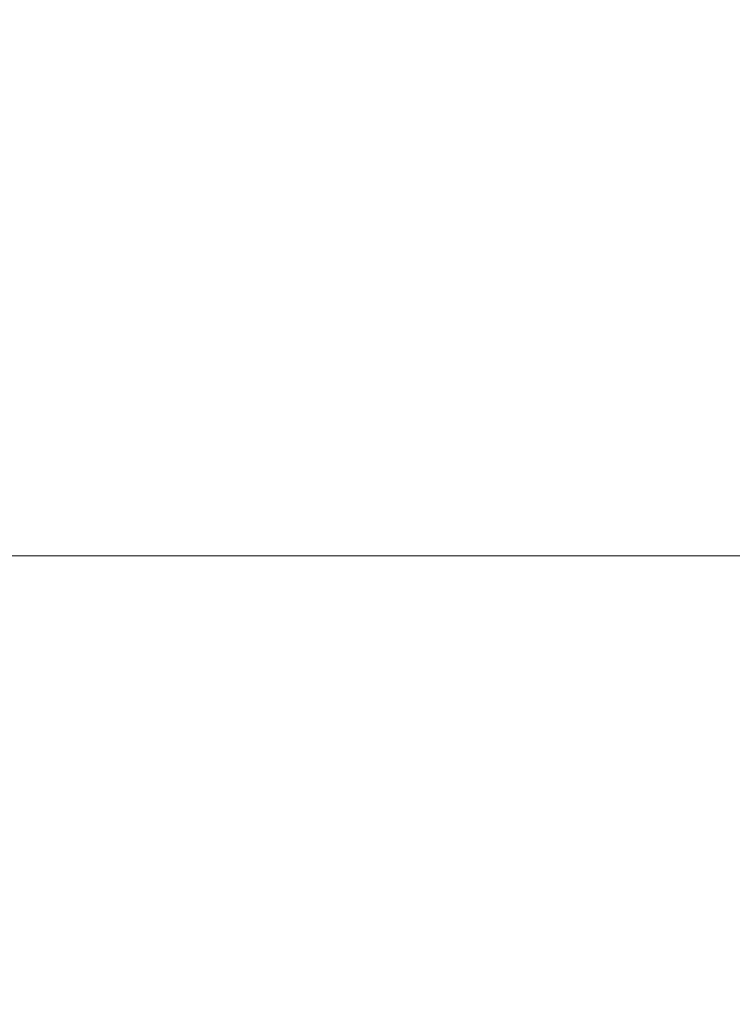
# Model space of a CAD drawing. Header units: millimetres. Extents: x -75 to 75, y -113 to 90.
# Tile 98 of 256: x -17.491 to -16.846, y -24.387 to -23.496. Entities that reach past the tile are written whole.
import ezdxf

# ---------------------------------------------------------------- set-up
doc = ezdxf.new("R2010")
doc.units = ezdxf.units.MM
doc.layers.add('M-520-M_DRAINAGE_FW', color=2, linetype='Continuous', lineweight=30)

# ---------------------------------------------------------------- blocks, each defined once
blk = doc.blocks.new('FFAS1321-609500BF0 - Acacia Evolution Concealed Bath _ Shower Mixer with U-box-3507-3D View 1')
at = {"layer": 'M-520-M_DRAINAGE_FW', "lineweight": 9}
mesh = blk.add_polyface(dxfattribs=at)
corners = [(22, -23.98152, 37.57385), (-22, -23.98152, 37.57385), (-22, -14.02245, 42.21784), (-21.79886, -12.23729, 43.05027), (-21.20553, -10.54164, 43.84097), (-20.24975, -9.02054, 44.55027), (-18.97946, -7.75025, 45.14262), (-17.45836, -6.79447, 45.5883), (-15.76271, -6.20114, 45.86498), (-13.97755, -6, 45.95877), (13.98744, -6, 45.95877), (15.7704, -6.20089, 45.86509), (17.46396, -6.79349, 45.58876), (18.98319, -7.74809, 45.14362), (20.25191, -9.01681, 44.55201), (21.20651, -10.53604, 43.84358), (21.79911, -12.2296, 43.05386), (22, -14.01257, 42.22245)]
mesh.append_faces([[corners[k] for k in face] for face in [(12, 10, 11)]], dxfattribs={"vtx0": -1})
mesh.append_faces([[corners[k] for k in face] for face in [(14, 10, 13), (17, 10, 16), (0, 10, 17), (2, 9, 1)]], dxfattribs={"vtx0": -1, "vtx1": -1})
mesh.append_faces([[corners[k] for k in face] for face in [(10, 12, 13), (10, 14, 15), (9, 6, 7), (9, 3, 4), (9, 4, 5)]], dxfattribs={"vtx0": -1, "vtx2": -1})
mesh.append_faces([[corners[k] for k in face] for face in [(15, 16, 10), (5, 6, 9), (2, 3, 9)]], dxfattribs={"vtx1": -1, "vtx2": -1})
mesh.append_faces([[corners[k] for k in face] for face in [(9, 10, 0, 1)]], dxfattribs={"vtx1": -1, "vtx3": -1})
mesh.append_faces([[corners[k] for k in face] for face in [(7, 8, 9)]], dxfattribs={"vtx2": -1})
mesh = blk.add_polyface(dxfattribs=at)
corners = [(22, -32.43389, 35.70001), (-22, -32.43389, 35.70001), (-22, -28.10509, 36.17409), (-22, -23.98152, 37.57385), (22, -23.98152, 37.57385), (22, -28.10509, 36.17409)]
mesh.append_faces([[corners[k] for k in face] for face in [(2, 3, 4, 5), (5, 0, 1, 2)]], dxfattribs={"vtx3": -1})

msp = doc.modelspace()

# ---------------------------------------------------------------- block references
at = {"layer": 'M-520-M_DRAINAGE_FW', "lineweight": 9}
msp.add_blockref('FFAS1321-609500BF0 - Acacia Evolution Concealed Bath _ Shower Mixer with U-box-3507-3D View 1', (0, 0), dxfattribs=at)

doc.saveas('drawing.dxf')
